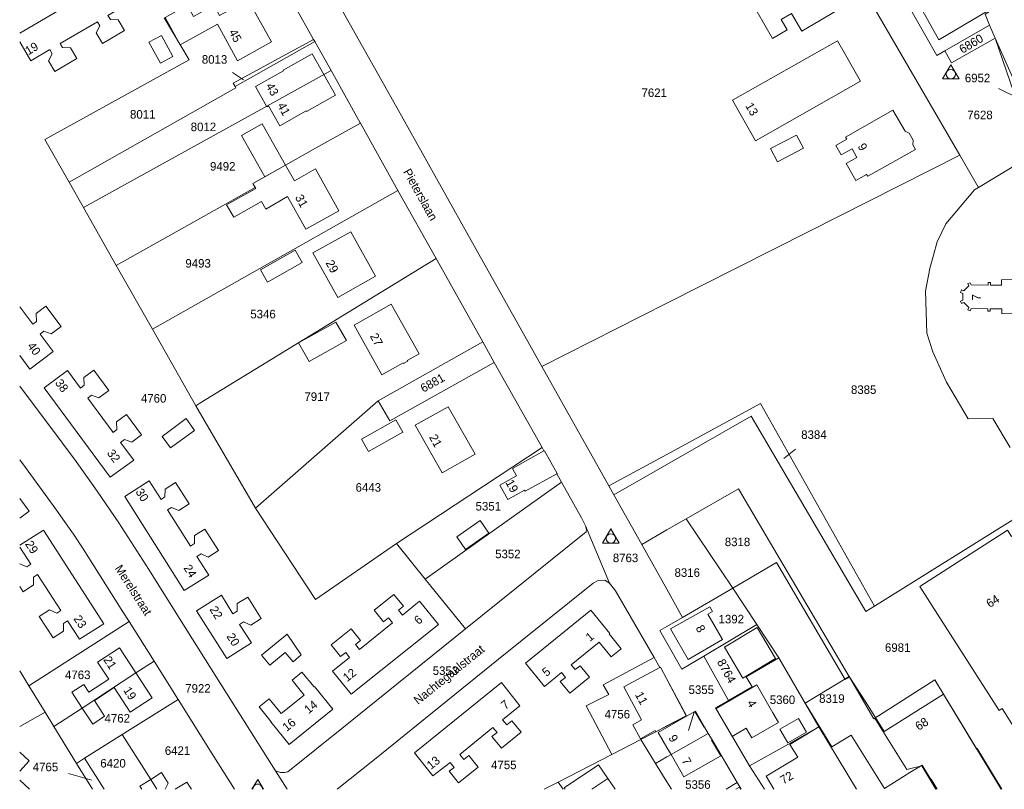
# Model space of a CAD drawing. Header units: metres. Extents: x 195864 to 198202, y 543264 to 544906.
# Tile 1 of 57: x 195864 to 196071, y 543264 to 543427. Entities that reach past the tile are written whole.
import ezdxf
from ezdxf.enums import TextEntityAlignment as Align

# ---------------------------------------------------------------- set-up
doc = ezdxf.new("R2010")
doc.units = ezdxf.units.M
doc.header["$MEASUREMENT"] = 0
for name, color, linetype, lineweight in [('Level 1', 7, 'Continuous', 0), ('Level 10', 7, 'Continuous', 0), ('Level 11', 7, 'Continuous', 0), ('Level 2', 7, 'Continuous', 0), ('Level 31', 7, 'Continuous', 0), ('Level 32', 7, 'Continuous', 0), ('Level 34', 7, 'Continuous', 0)]:
    doc.layers.add(name, color=color, linetype=linetype, lineweight=lineweight)
doc.styles.add('Style-CHAR_FAST_FONT', font='CHAR_FAST_FONT.shx')

# ---------------------------------------------------------------- blocks, each defined once
blk = doc.blocks.new('DC')
at = {"layer": 'Level 10', "color": 7, "linetype": 'Continuous', "lineweight": 0, "flags": 128}
blk.add_lwpolyline([(-1.84, -0.9), (1.63, -0.9), (-0.11, 2.1), (-1.84, -0.9)], dxfattribs=at)
at = {"layer": 'Level 10', "color": 7, "linetype": 'Continuous', "lineweight": 0}
blk.add_circle((-0.11, 0.11), 1, dxfattribs=at)

msp = doc.modelspace()

# ---------------------------------------------------------------- linework, layer by layer
at = {"layer": 'Level 1', "color": 7, "linetype": 'Continuous', "lineweight": 0}
for p, q in [((196037.88, 543439.09), (196061.69, 543398.07)), ((196058.57, 543420), (196067.98, 543425.41)), ((196067.98, 543425.41), (196069.15, 543422.66)), ((195909.08, 543412.51), (195925.84, 543422.01)), ((195925.62, 543422.41), (195925.84, 543422.01)), ((195925.84, 543422.01), (195929.28, 543415.85)), ((196069.15, 543422.66), (196076.16, 543406.84)), ((195925.98, 543399.55), (195935.45, 543404.75)), ((195935.45, 543404.75), (195943.36, 543390.63)), ((196061.69, 543398.07), (196065.65, 543391.26)), ((195874.14, 543392.35), (195877.18, 543387.04)), ((195884.06, 543374.79), (195913.3, 543391.23)), ((195891.69, 543361.35), (195943.36, 543390.63)), ((195943.36, 543390.63), (195951.42, 543376.25)), ((195877.18, 543387.04), (195884.06, 543374.79)), ((195951.42, 543376.25), (195961.24, 543358.72)), ((195884.06, 543374.79), (195891.69, 543361.35)), ((195973.68, 543353.53), (196000, 543366.85)), ((195891.69, 543361.35), (195900.77, 543345.26)), ((195939.19, 543346.32), (195961.24, 543358.72)), ((195961.24, 543358.72), (195963.66, 543354.39)), ((195963.66, 543354.39), (195973.73, 543336.42)), ((195973.68, 543353.53), (195987.79, 543328.36)), ((195913.39, 543323.64), (195939.19, 543346.32)), ((195900.77, 543345.26), (195913.39, 543323.64)), ((195943.06, 543316.23), (195973.73, 543336.42)), ((195987.79, 543328.36), (196000, 543335.01)), ((195988.83, 543326.5), (196000, 543332.9)), ((195949.12, 543308.74), (195977.79, 543329.13)), ((195987.79, 543328.36), (195988.83, 543326.5)), ((195988.83, 543326.5), (195994.71, 543316.04)), ((196043.71, 543303.04), (196079.01, 543325.04)), ((196000, 543319.08), (196004.04, 543321.4)), ((196004.04, 543321.4), (196013.86, 543306.83)), ((195982.87, 543319.95), (195987.94, 543307.87)), ((195994.71, 543316.04), (196000, 543319.08)), ((195943.06, 543316.23), (195949.12, 543308.74)), ((195994.71, 543316.04), (196000, 543306.58)), ((195949.12, 543308.74), (195957.6, 543298.22)), ((196003.3, 543300.67), (196013.86, 543306.83)), ((196013.86, 543306.83), (196018.96, 543299.14)), ((196000, 543306.58), (196003.3, 543300.67)), ((196003.3, 543300.67), (196000, 543298.74)), ((195865.67, 543286.21), (195886.75, 543299.77)), ((195886.75, 543299.77), (195892, 543291.47)), ((196007.76, 543292.47), (196018.96, 543299.14)), ((196018.96, 543299.14), (196023.61, 543292.12)), ((196007.76, 543292.47), (196013, 543283.18)), ((196023.61, 543292.12), (196031.99, 543277.57)), ((195892, 543291.47), (195897.09, 543283.38)), ((195865.67, 543286.21), (195869.05, 543280.71)), ((196000, 543287.68), (196004.12, 543279.9)), ((195885.32, 543275.98), (195897.09, 543283.38)), ((195869.05, 543280.71), (195870.9, 543277.68)), ((196000, 543277.76), (196004.12, 543279.9)), ((195870.9, 543277.68), (195875.65, 543269.91)), ((195994.5, 543274.91), (196000, 543277.76)), ((196031.99, 543277.57), (196039.91, 543264.44)), ((195877.38, 543271), (195885.32, 543275.98)), ((195988.43, 543271.78), (195994.5, 543274.91)), ((195994.5, 543274.91), (195997.61, 543269.88)), ((195977.1, 543265.94), (195988.43, 543271.78)), ((195875.65, 543269.91), (195877.38, 543271)), ((195877.38, 543271), (195881.49, 543264.44)), ((195997.61, 543269.88), (196000, 543271.25)), ((195997.61, 543269.88), (196000, 543266.01)), ((195917.56, 543268.33), (195920.01, 543264.44)), ((195977.1, 543265.94), (195974.19, 543264.44)), ((195977.1, 543265.94), (195978.13, 543264.44)), ((196000, 543266.01), (196000.97, 543264.44)), ((196012.48, 543264.44), (196014.83, 543265.86)), ((196014.83, 543265.86), (196015.67, 543264.44))]:
    msp.add_line(p, q, dxfattribs=at)
at = {"layer": 'Level 1', "color": 7, "linetype": 'Continuous', "lineweight": 0, "flags": 128}
for points in [[(195916.36, 543439.09), (195917.61, 543436.81), (195925.62, 543422.41)], [(195928.39, 543434.35), (195943.15, 543408.07), (195957.81, 543381.81), (195973.68, 543353.53)], [(196077.06, 543434.14), (196067, 543427.73), (196067.98, 543425.41)], [(196049.9, 543431.34), (196056.86, 543419.02), (196058.57, 543420)], [(195894.14, 543427.01), (195899.38, 543418.13), (195868.99, 543401.31), (195874.14, 543392.35)], [(195925.62, 543422.41), (195908.67, 543413.19), (195909.08, 543412.51)], [(196058.57, 543420), (196059.96, 543417.52), (196069.15, 543422.66)], [(196069.15, 543422.66), (196074.64, 543406.76), (196076.16, 543406.84)], [(195877.18, 543387.04), (195917.77, 543409.46), (195929.28, 543415.85)], [(195929.28, 543415.85), (195935.39, 543404.85), (195935.45, 543404.75)], [(195874.14, 543392.35), (195909.24, 543412.24), (195909.08, 543412.51)], [(195913.3, 543391.23), (195912.83, 543392.07), (195919.7, 543395.96), (195925.98, 543399.55)], [(196000, 543366.85), (196029.89, 543381.98), (196061.69, 543398.07)], [(196065.65, 543391.26), (196076.45, 543397.79), (196081.71, 543397.52), (196086.33, 543397.13), (196089.27, 543396.74), (196091.47, 543396.28), (196093.78, 543395.61), (196096.23, 543394.65), (196098.43, 543393.48), (196100.48, 543392.09), (196102.77, 543390.25), (196104.64, 543388.24), (196106.42, 543385.85), (196108.23, 543382.88), (196109.64, 543380.19), (196113.64, 543371.02), (196117.48, 543362.18), (196118.95, 543359.12)], [(196065.65, 543391.26), (196064.79, 543390.74), (196058.75, 543383.57), (196056.94, 543379.8), (196055.38, 543374.13), (196054.45, 543369.39), (196054.75, 543360.51), (196056.03, 543356.62), (196058.92, 543350.21), (196063.48, 543342.49), (196068.64, 543342.57), (196072.28, 543336.42)], [(195900.77, 543345.26), (195901.68, 543345.82), (195951.42, 543376.25)], [(195939.19, 543346.32), (195941.63, 543342.09), (195963.66, 543354.39)], [(195863.71, 543349.37), (195865.55, 543346.94), (195869.87, 543341.25), (195875.58, 543333.48), (195880.05, 543327.27), (195884.56, 543320.59), (195890.88, 543310.73), (195898.57, 543298.55), (195905.56, 543287.38), (195917.56, 543268.33)], [(196000, 543335.01), (196019.72, 543345.75), (196043.71, 543303.04)], [(196000, 543332.9), (196017.73, 543343.07), (196041.9, 543301.91), (196043.71, 543303.04)], [(195973.73, 543336.42), (195974.11, 543335.74), (195974.2, 543335.78), (195976.9, 543330.98), (195976.81, 543330.92), (195977.79, 543329.13)], [(195863.71, 543333.86), (195864.91, 543332.27), (195871.34, 543323.45), (195873.15, 543320.89), (195875.01, 543318.17), (195877.05, 543315.1), (195885.44, 543301.86), (195886.75, 543299.77)], [(195977.79, 543329.13), (195981.99, 543321.65), (195982.54, 543320.62), (195982.87, 543319.95)], [(196004.04, 543321.4), (196015.12, 543327.76), (196023.96, 543312.72), (196038.44, 543288.06)], [(195913.39, 543323.64), (195926.03, 543304.44), (195943.06, 543316.23)], [(195957.6, 543298.22), (195983.04, 543318.66), (195983.05, 543319.18), (195982.87, 543319.95)], [(196013.86, 543306.83), (196023.09, 543312.22), (196037.57, 543287.56), (196038.44, 543288.06)], [(195930.56, 543264.44), (195938.44, 543270.75), (195964.56, 543291.84), (195984.49, 543307.87), (195985.52, 543308.46), (195986.92, 543308.47), (195987.94, 543307.87)], [(195987.94, 543307.87), (195989.15, 543306.25), (195997.32, 543292.18)], [(196000, 543298.74), (195998.52, 543297.88), (196000, 543295.3)], [(195917.56, 543268.33), (195918.64, 543267.96), (195919.48, 543267.98), (195920.17, 543268.12), (195931.91, 543277.53), (195957.6, 543298.22)], [(196000, 543295.3), (196003.18, 543289.74), (196007.76, 543292.47)], [(195988.43, 543271.78), (195982.99, 543282.02), (195987.75, 543284.42), (195986.57, 543286.48), (195997.32, 543292.18)], [(195997.32, 543292.18), (195998.55, 543290.07), (195998.69, 543290.15), (196000, 543287.68)], [(196013, 543283.18), (196017.97, 543286.03), (196016.72, 543288.17), (196023.61, 543292.12)], [(195870.9, 543277.68), (195876.87, 543281.55), (195888.18, 543288.96), (195892, 543291.47)], [(195865.67, 543286.21), (195863.71, 543289.41)], [(196038.44, 543288.06), (196043.57, 543279.27), (196043.8, 543279.41)], [(196043.8, 543279.41), (196056.46, 543287.49), (196065.24, 543272.98), (196065.37, 543273.05), (196070.57, 543264.44)], [(195897.09, 543283.38), (195904.63, 543271.35), (195908.98, 543264.44)], [(196017.42, 543269.38), (196010.27, 543281.62), (196013, 543283.18)], [(195863.71, 543277.65), (195869.05, 543280.71)], [(196004.12, 543279.9), (196004.15, 543279.85), (196006.01, 543280.91), (196008.73, 543276.22)], [(196017.42, 543269.38), (196025.45, 543273.9), (196031.99, 543277.57)], [(196043.8, 543279.41), (196045.63, 543276.49), (196050.52, 543268.62), (196053.7, 543269.4), (196056.65, 543264.44)], [(195885.32, 543275.98), (195891.3, 543266.53), (195892.62, 543264.44)], [(196000, 543271.25), (196000.88, 543271.75), (196008.73, 543276.22)], [(196008.73, 543276.22), (196009.51, 543274.88), (196014.83, 543265.86)], [(195875.65, 543269.91), (195879.01, 543264.44)], [(196017.42, 543269.38), (196020.53, 543264.44)]]:
    msp.add_lwpolyline(points, dxfattribs=at)
at = {"layer": 'Level 10', "color": 7, "linetype": 'Continuous', "lineweight": 0, "flags": 128}
msp.add_lwpolyline([(195915.04, 543264.44), (195913.83, 543266.53), (195912.63, 543264.44)], dxfattribs=at)
at = {"layer": 'Level 10', "color": 7, "linetype": 'Continuous', "lineweight": 0}
msp.add_arc((195913.83, 543264.53), 1, 355.1575, 184.8425, dxfattribs=at)
at = {"layer": 'Level 11', "color": 7, "linetype": 'Continuous', "lineweight": 13}
for p, q in [((196022.24, 543422.64), (196018.99, 543428.27)), ((195925.33, 543419.39), (195919.22, 543415.97)), ((195924.12, 543407.25), (195930.23, 543410.65)), ((195921.55, 543392.65), (195919.7, 543395.96)), ((195912.83, 543392.07), (195915.36, 543393.5)), ((195912.83, 543392.07), (195913.41, 543391.04)), ((196053.29, 543307.17), (196057.52, 543300.57)), ((196038.39, 543288.2), (196042.4, 543282.03)), ((196000, 543287.68), (196004.1, 543279.93)), ((196042.4, 543282.03), (196045.79, 543276.59)), ((196000, 543277.8), (196004.1, 543279.93)), ((196004.15, 543279.85), (196000, 543277.48)), ((196023.54, 543278.51), (196022.35, 543280.56)), ((196029.39, 543276.48), (196027.69, 543279.35)), ((196000, 543273.28), (196000.88, 543271.75)), ((196015.33, 543264.9), (196015.6, 543264.44))]:
    msp.add_line(p, q, dxfattribs=at)
at = {"layer": 'Level 11', "color": 7, "linetype": 'Continuous', "lineweight": 13, "flags": 128}
for points in [[(196082.81, 543437.77), (196077.31, 543446.19), (196067.52, 543440.64), (196069.1, 543437.89), (196053.57, 543428.98), (196057.25, 543422.35), (196067.59, 543428.43), (196067.35, 543428.87), (196072.87, 543431.94), (196072.86, 543431.96), (196079.06, 543435.47), (196078.98, 543435.61), (196082.81, 543437.77)], [(195885.78, 543424.29), (195884.46, 543426.54), (195882.81, 543426.61), (195882.3, 543427.47), (195886.31, 543429.84), (195883.2, 543435.16), (195863.71, 543423.72)], [(195900.31, 543427.27), (195899, 543429.64), (195894.34, 543427.06), (195897.51, 543421.32)], [(195897.51, 543421.32), (195905.34, 543425.63), (195909.59, 543417.91), (195916.77, 543421.9), (195911.82, 543430.78), (195905.81, 543427.46), (195904.6, 543429.64), (195900.31, 543427.27)], [(196022.24, 543422.64), (196025.35, 543424.44), (196024.07, 543426.64), (196026.24, 543427.89), (196028.4, 543424.18), (196037.14, 543429.26)], [(195863.71, 543421.93), (195866.05, 543417.93), (195870.03, 543420.28), (195870.54, 543419.42), (195869.79, 543417.95), (195871.11, 543415.69), (195875.74, 543418.4), (195874.42, 543420.64), (195872.76, 543420.71), (195872.25, 543421.57), (195880.07, 543426.16), (195880.58, 543425.3), (195879.83, 543423.82), (195881.16, 543421.58), (195885.78, 543424.29)], [(195895.98, 543418.86), (195893.55, 543423.27), (195890.91, 543421.82), (195893.34, 543417.43), (195895.98, 543418.86)], [(196040.75, 543413.61), (196035.91, 543422.14), (196013.79, 543409.61), (196018.66, 543401.07), (196040.75, 543413.61)], [(195925.33, 543419.39), (195927.78, 543415.02), (195930.23, 543410.65)], [(195919.22, 543415.97), (195919.3, 543415.83), (195913.38, 543412.51), (195915.78, 543408.22), (195916.13, 543408.42), (195918.48, 543404.24), (195924.06, 543407.36), (195924.12, 543407.25)], [(196052.33, 543399.26), (196051.78, 543400.22), (196051.89, 543401.19), (196051.06, 543402.65), (196050.16, 543403.07), (196047.62, 543407.52), (196037.61, 543401.85), (196037.87, 543401.38), (196035.58, 543400.08), (196036.71, 543398.09), (196039, 543399.39), (196040.02, 543397.57), (196037.74, 543396.27), (196039.78, 543392.67), (196042.07, 543393.97), (196042.31, 543393.61), (196052.33, 543399.26)], [(195919.7, 543395.96), (195915.36, 543393.5), (195910.44, 543402.21), (195914.79, 543404.67), (195919.7, 543395.96)], [(196028.78, 543399.5), (196027.31, 543402.28), (196021.81, 543399.44), (196023.31, 543396.66), (196028.78, 543399.5)], [(195930.93, 543386.32), (195926, 543395.15), (195921.55, 543392.65)], [(195913.41, 543391.04), (195907.27, 543387.61), (195908.79, 543384.99), (195914.66, 543388.28)], [(195920.12, 543389.31), (195915.56, 543386.7), (195914.66, 543388.28)], [(195920.12, 543389.31), (195923.97, 543382.42), (195930.93, 543386.32)], [(195938.65, 543372.52), (195933.42, 543381.91), (195925.46, 543377.48), (195930.7, 543368.08), (195938.65, 543372.52)], [(195923.17, 543375.4), (195921.7, 543378), (195914.43, 543373.9), (195915.9, 543371.3), (195923.17, 543375.4)], [(196076.59, 543371.84), (196070.48, 543371.79), (196070.46, 543370.65), (196068.18, 543370.68), (196068.18, 543371.19), (196067.66, 543371.19), (196067.66, 543370.68), (196064.1, 543370.69), (196063.87, 543371.18), (196063.38, 543370.98), (196063.59, 543370.48), (196062.52, 543369.45), (196062.04, 543369.66), (196061.84, 543369.14), (196062.33, 543368.93), (196062.32, 543367.5), (196061.83, 543367.28), (196062.04, 543366.8), (196062.55, 543366.99), (196063.56, 543365.93), (196063.36, 543365.43), (196063.85, 543365.23), (196064.08, 543365.72), (196067.58, 543365.67), (196067.57, 543365.17), (196068.09, 543365.16), (196068.1, 543365.66), (196070.56, 543365.7), (196070.57, 543364.59), (196076.63, 543364.68)], [(195863.71, 543366.11), (195866.45, 543362.43), (195867.25, 543363.03), (195867.16, 543364.69), (195869.23, 543366.23), (195872.43, 543361.93)], [(195947.83, 543356.16), (195941.97, 543366.63), (195934.13, 543362.22), (195939.97, 543351.77), (195944.49, 543354.29), (195944.57, 543354.15), (195945.42, 543354.62), (195945.34, 543354.77), (195947.83, 543356.16)], [(195932.5, 543358.98), (195930.29, 543362.88), (195922.46, 543358.47), (195924.69, 543354.56), (195932.5, 543358.98)], [(195872.43, 543361.93), (195870.34, 543360.38), (195868.81, 543360.93), (195868.01, 543360.33), (195870.76, 543356.66), (195865.83, 543352.97), (195863.71, 543355.82)], [(195889.38, 543339.12), (195887.3, 543337.58), (195885.76, 543338.13), (195884.96, 543337.54), (195887.73, 543333.82), (195882.78, 543330.18), (195868.83, 543349.05), (195873.78, 543352.7), (195876.5, 543348.96), (195877.3, 543349.56), (195877.22, 543351.21), (195879.3, 543352.75), (195882.48, 543348.45), (195880.4, 543346.91), (195878.86, 543347.45), (195878.05, 543346.86), (195883.4, 543339.63), (195884.2, 543340.22), (195884.13, 543341.88), (195886.2, 543343.42), (195889.38, 543339.12)], [(195959.63, 543335.03), (195953.98, 543345.05), (195947.01, 543341.16), (195952.65, 543331.1), (195959.63, 543335.03)], [(195900.52, 543340.04), (195898.78, 543342.54), (195893.7, 543338.8), (195895.48, 543336.36), (195900.52, 543340.04)], [(195944.39, 543339.69), (195942.93, 543342.3), (195935.69, 543338.24), (195937.16, 543335.63), (195944.39, 543339.69)], [(195974.11, 543335.74), (195967.46, 543332.01), (195968.32, 543330.45), (195964.84, 543328.54), (195966.51, 543325.5), (195970.05, 543327.45), (195970.15, 543327.26), (195976.81, 543330.92)], [(195974.11, 543335.74), (195974.2, 543335.78), (195976.9, 543330.98), (195976.81, 543330.92)], [(195905.58, 543314.74), (195903.4, 543313.37), (195901.9, 543314.04), (195901.05, 543313.51), (195903.54, 543309.56), (195898.33, 543306.3), (195885.82, 543326.14), (195891.01, 543329.42), (195893.47, 543325.52), (195894.31, 543326.05), (195894.35, 543327.71), (195896.53, 543329.09), (195899.39, 543324.56), (195897.2, 543323.18), (195895.7, 543323.84), (195894.85, 543323.31), (195899.66, 543315.7), (195900.5, 543316.23), (195900.54, 543317.89), (195902.73, 543319.27), (195905.58, 543314.74)], [(195863.71, 543325.73), (195865.71, 543323.07)], [(195865.71, 543323.07), (195863.71, 543321.55)], [(196053.29, 543307.17), (196071.75, 543319.02), (196072.61, 543317.67), (196075.35, 543319.43), (196076.29, 543317.96), (196077.15, 543318.51), (196074.98, 543321.9)], [(195863.71, 543315.86), (195868.7, 543319.05), (195881.46, 543299.33)], [(195962.51, 543318.42), (195960.67, 543321.1), (195955.74, 543317.65), (195957.6, 543314.93), (195962.51, 543318.42)], [(195863.71, 543311.97), (195865.2, 543311.33), (195866.04, 543311.87), (195863.71, 543315.46)], [(195881.46, 543299.33), (195876.31, 543296.04), (195873.79, 543299.92), (195872.96, 543299.38), (195872.94, 543297.73), (195870.77, 543296.32), (195867.84, 543300.82), (195870.01, 543302.23), (195871.52, 543301.57), (195872.36, 543302.11), (195867.48, 543309.68), (195866.64, 543309.14), (195866.62, 543307.5), (195864.42, 543306.06), (195863.71, 543307.17)], [(195914.57, 543300.41), (195912.37, 543299.03), (195910.87, 543299.72), (195910.02, 543299.19), (195912.51, 543295.3), (195907.31, 543291.99), (195900.98, 543302.04), (195906.18, 543305.32), (195908.63, 543301.41), (195909.48, 543301.94), (195909.52, 543303.57), (195911.73, 543304.95), (195914.57, 543300.41)], [(195951.88, 543299.18), (195947.93, 543304.06), (195944.32, 543301.12), (195943.46, 543302.17), (195944.53, 543303.04), (195942.53, 543305.5), (195938.37, 543302.15), (195940.34, 543299.7), (195941.41, 543300.55), (195942.25, 543299.5), (195935.27, 543293.89), (195934.43, 543294.93), (195935.47, 543295.77), (195933.49, 543298.23), (195929.32, 543294.88), (195931.3, 543292.41), (195932.36, 543293.27), (195933.2, 543292.22), (195929.59, 543289.32), (195933.54, 543284.48), (195951.88, 543299.18)], [(196009.63, 543301.88), (196009.03, 543302.92), (196000.8, 543298.23), (196004.47, 543291.8), (196011.72, 543295.98), (196008.66, 543301.32), (196009.63, 543301.88)], [(195990.37, 543294.06), (195987.88, 543297.18), (195987.96, 543297.25), (195984.02, 543302.17), (195970.25, 543291), (195974.2, 543286.12), (195977.78, 543289.05), (195978.63, 543288.01), (195977.56, 543287.14), (195979.55, 543284.7), (195983.72, 543288.05), (195981.74, 543290.49), (195980.7, 543289.65), (195979.86, 543290.69), (195985.77, 543295.47), (195988.27, 543292.37), (195990.37, 543294.06)], [(196105.1, 543280.53), (196104.74, 543280.31), (196104.59, 543280.55), (196098.88, 543276.88), (196099.04, 543276.63), (196098.7, 543276.42), (196097.07, 543278.96), (196091.43, 543275.33), (196091.55, 543275.15), (196091.11, 543274.87), (196091, 543275.05), (196085.35, 543271.42), (196085.46, 543271.24), (196085.01, 543270.96), (196084.88, 543271.17), (196079.2, 543267.53), (196079.34, 543267.31), (196078.99, 543267.08), (196073.65, 543275.4), (196074.21, 543275.75), (196070.58, 543281.44), (196070.01, 543281.07), (196057.52, 543300.57)], [(196022.91, 543292.01), (196019.05, 543298.5), (196012.12, 543294.38), (196015.99, 543287.89), (196022.91, 543292.01)], [(195923, 543292.77), (195920.05, 543297.14), (195914.6, 543292.73), (195916.36, 543290.59), (195919.65, 543293.26), (195921.28, 543291.29), (195923, 543292.77)], [(195891.6, 543283.7), (195888.18, 543288.96), (195884.76, 543294.22), (195880.13, 543291.2), (195882.45, 543287.65), (195878.27, 543284.91), (195877.2, 543286.55), (195874.67, 543284.9), (195876.87, 543281.55), (195879.08, 543278.2), (195881.58, 543279.84), (195879.43, 543283.13), (195883.6, 543285.86), (195886.99, 543280.68), (195891.6, 543283.7)], [(195998.55, 543290.07), (195990.93, 543286.03), (195994.69, 543279.08), (195992.81, 543278.06), (195994.42, 543275.07), (195997.52, 543276.83), (195997.66, 543276.58), (196000, 543277.8)], [(195998.55, 543290.07), (195998.69, 543290.15), (196000, 543287.68)], [(195929.69, 543281.33), (195920.46, 543273.86), (195916.59, 543278.63), (195916.66, 543278.69), (195914.15, 543281.8), (195916.23, 543283.49), (195918.75, 543280.38), (195923.59, 543284.3), (195921.07, 543287.41), (195923.16, 543289.11), (195925.7, 543286.01), (195925.79, 543286.08), (195929.69, 543281.33)], [(196038.39, 543288.2), (196029.14, 543282.6), (196034.71, 543273.39), (196038.8, 543275.86)], [(195969.32, 543276.45), (195967.33, 543278.9), (195966.27, 543278.04), (195965.42, 543279.09), (195969.03, 543282.01), (195965.15, 543286.92), (195946.84, 543272.14), (195950.75, 543267.25), (195954.35, 543270.12), (195955.19, 543269.07), (195954.14, 543268.23), (195956.09, 543265.78), (195960.26, 543269.13), (195958.27, 543271.58), (195957.23, 543270.74), (195956.38, 543271.78), (195963.38, 543277.45), (195964.23, 543276.4), (195963.17, 543275.54), (195965.17, 543273.09), (195969.32, 543276.45)], [(196022.35, 543280.56), (196018.95, 543286.42), (196010.35, 543281.49), (196013.73, 543275.6), (196016.73, 543277.32)], [(196070.41, 543264.44), (196058.26, 543284.51), (196045.79, 543276.59)], [(196004.15, 543279.85), (196005.91, 543280.85), (196007.86, 543277.51), (196007.95, 543277.56), (196008.73, 543276.22), (196009.51, 543274.88), (196009.42, 543274.83), (196011.37, 543271.48)], [(196016.73, 543277.32), (196017.93, 543275.26), (196023.54, 543278.51)], [(196027.69, 543279.35), (196023.78, 543277.1), (196025.47, 543274.2), (196029.39, 543276.48)], [(196039.91, 543264.44), (196031.99, 543277.57), (196025.93, 543273.88), (196027.55, 543271.18)], [(196000, 543277.48), (195998.18, 543276.44), (196000, 543273.28)], [(196051.18, 543267.97), (196045.83, 543264.63), (196038.8, 543275.86)], [(195863.71, 543272.28), (195865.7, 543270.42), (195863.71, 543268.28)], [(196000.88, 543271.75), (196003.59, 543267.06), (196011.37, 543271.48)], [(195987.56, 543266.73), (195985.59, 543269.62), (195978.4, 543264.73), (195978.6, 543264.44)], [(196027.55, 543271.18), (196020.88, 543267.21), (196022.53, 543264.44)], [(196051.18, 543267.97), (196053.74, 543269.54), (196055.56, 543266.51), (196055.64, 543266.57), (196056.92, 543264.44)], [(195894.34, 543264.44), (195894.95, 543265.76), (195893.59, 543267.95), (195891.3, 543266.53), (195889.01, 543265.11), (195889.43, 543264.44)], [(195863.71, 543266.39), (195865.8, 543264.44)], [(195899.87, 543264.44), (195898.89, 543265.98), (195896.42, 543264.44)], [(195989.12, 543264.44), (195987.56, 543266.73), (195984.2, 543264.44)], [(196015.33, 543264.9), (196014.56, 543264.44)]]:
    msp.add_lwpolyline(points, dxfattribs=at)
at = {"layer": 'Level 31', "color": 7, "linetype": 'Continuous', "lineweight": 0}
for p, q in [((195908.52, 543415.43), (195910.82, 543413.89)), ((196069.85, 543412.1), (196073.95, 543410.08)), ((196027.09, 543336.07), (196024.61, 543334.12)), ((196005.77, 543280.66), (196004.55, 543276.81)), ((195873.97, 543267.77), (195878.89, 543266.35))]:
    msp.add_line(p, q, dxfattribs=at)

# ---------------------------------------------------------------- block references
at = {"layer": 'Level 10', "color": 7, "linetype": 'Continuous', "lineweight": 0}
for p in [(196059.91, 543415), (195988.32, 543317.19)]:
    msp.add_blockref('DC', p, dxfattribs=at)

# ---------------------------------------------------------------- texts
at = {"layer": 'Level 2', "color": 7, "linetype": 'Continuous', "lineweight": 13, "style": 'Style-CHAR_FAST_FONT'}
for s, rotation, p in [('6860', 30.8645, (196064.09, 543421.53)), ('8013', 0, (195904.75, 543418.21)), ('6952', 0, (196065.43, 543414.3)), ('7621', 0, (195997.34, 543411.19)), ('8011', 0, (195889.62, 543406.64)), ('7628', 0, (196065.94, 543406.52)), ('8012', 0, (195902.4, 543404)), ('9492', 0, (195906.47, 543395.69)), ('9493', 0, (195901.28, 543375.25)), ('5346', 0, (195914.96, 543364.56)), ('6881', 29.15, (195950.64, 543350.07)), ('7917', 0, (195926.35, 543347.17)), ('8385', 0, (196041.45, 543348.64)), ('4760', 0, (195891.92, 543346.81)), ('8384', 0, (196030.97, 543339.16)), ('6443', 0, (195937.13, 543328.04)), ('5351', 0, (195962.4, 543324.08)), ('8318', 0, (196014.88, 543316.57)), ('5352', 0, (195966.52, 543314.02)), ('8763', 0, (195991.3, 543313.2)), ('8316', 0, (196004.3, 543310.1)), ('1392', 0, (196013.57, 543300.3)), ('6981', 0, (196048.61, 543294.3)), ('5353', 0, (195953.37, 543289.44)), ('8764', 298.8209, (196012.58, 543289.36)), ('4763', 0, (195875.94, 543288.56)), ('7922', 0, (195901.25, 543285.7)), ('5355', 0, (196007.26, 543285.43)), ('5360', 0, (196024.35, 543283.31)), ('8319', 0, (196034.75, 543283.56)), ('4762', 0, (195884.26, 543279.41)), ('4756', 0, (195989.57, 543280.27)), ('6421', 0, (195896.95, 543272.6)), ('4765', 0, (195869.14, 543269.15)), ('6420', 0, (195883.37, 543269.93)), ('4755', 0, (195965.66, 543269.59)), ('5356', 0, (196006.53, 543265.45))]:
    msp.add_text(s, height=1.8, rotation=rotation, dxfattribs=at).set_placement(p, align=Align.MIDDLE_CENTER)
at = {"layer": 'Level 32', "color": 7, "linetype": 'Continuous', "lineweight": 13, "style": 'Style-CHAR_FAST_FONT'}
for s, rotation, p in [('45', 298.8209, (195907.69, 543423.95)), ('19', 30.5411, (195865.52, 543419.07)), ('43', 299.3328, (195915.48, 543412.65)), ('41', 298.8209, (195917.92, 543408.52)), ('13', 299.6667, (196016.46, 543408.46)), ('9', 299.2048, (196040.13, 543399.92)), ('31', 299.2048, (195921.64, 543389.14)), ('29', 299.1269, (195928.08, 543375.34)), ('7', 89.6562, (196066.07, 543367.41)), ('27', 299.2048, (195937.41, 543359.93)), ('40', 306.8699, (195865.22, 543357.8)), ('38', 306.0105, (195871.07, 543350.05)), ('21', 299.2048, (195949.87, 543338.62)), ('32', 306.6636, (195881.99, 543335.24)), ('19', 298.743, (195965.96, 543329.09)), ('30', 302.2603, (195888.03, 543327.12)), ('29', 302.959, (195864.78, 543316.11)), ('24', 302.2119, (195898.15, 543311.08)), ('64', 32.7524, (196067.99, 543302.61)), ('22', 302.0844, (195903.62, 543302.34)), ('23', 303.0071, (195874.97, 543300.4)), ('6', 39.1161, (195947.69, 543299.03)), ('8', 299.7946, (196006, 543298.42)), ('20', 302.625, (195907.19, 543296.65)), ('1', 38.955, (195983.8, 543295.48)), ('21', 303.1656, (195881.26, 543291.76)), ('5', 39.2774, (195974.63, 543288.09)), ('12', 38.7493, (195932.68, 543287)), ('19', 303.1656, (195885.45, 543285.31)), ('11', 298.4094, (195993.23, 543284.41)), ('14', 38.991, (195924.54, 543280.25)), ('7', 38.955, (195965.98, 543281.15)), ('4', 300.1286, (196016.8, 543282.64)), ('16', 38.991, (195919.95, 543276.53)), ('68', 32.4185, (196053.03, 543276.75)), ('9', 299.9225, (196000.27, 543275.31)), ('13', 38.5435, (195950.33, 543268.52)), ('7', 300.0007, (196003.05, 543270.49)), ('72', 31.0031, (196024.53, 543265.43))]:
    msp.add_text(s, height=1.8, rotation=rotation, dxfattribs=at).set_placement(p)
at = {"layer": 'Level 34', "color": 7, "linetype": 'Continuous', "lineweight": 13, "style": 'Style-CHAR_FAST_FONT'}
for s, rotation, p in [('Pieterslaan', 299.0768, (195944.4, 543394.56)), ('Merelstraat', 302.625, (195883.67, 543311)), ('Nachtegaalstraat', 38.8298, (195947.6, 543282.2))]:
    msp.add_text(s, height=1.8, rotation=rotation, dxfattribs=at).set_placement(p)

doc.saveas('drawing.dxf')
